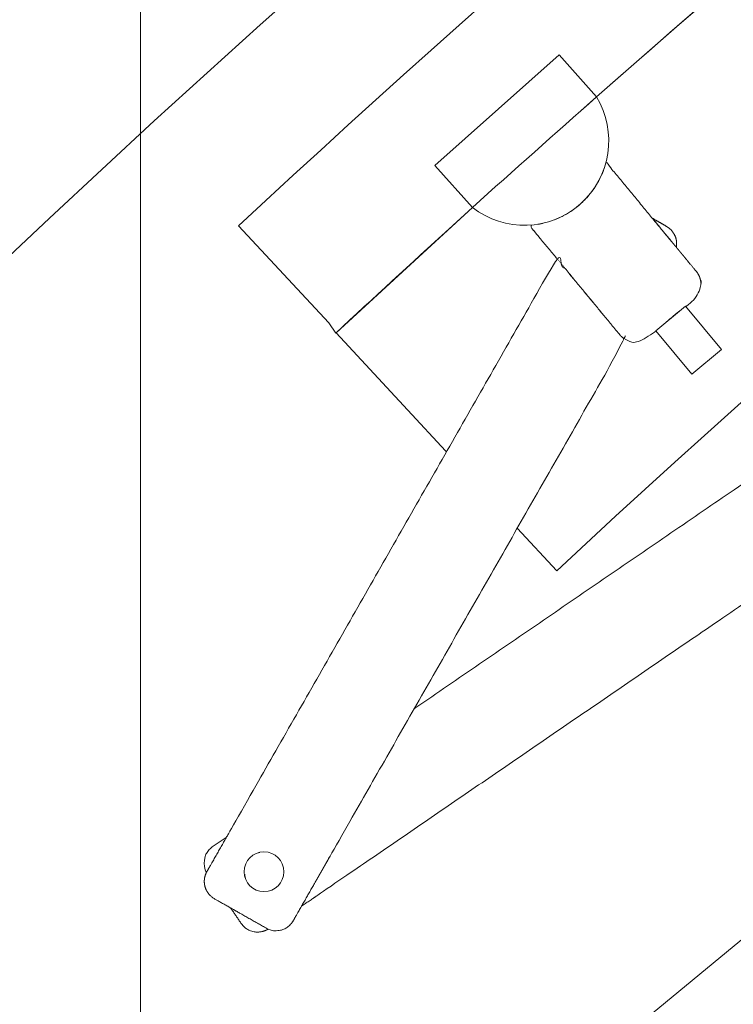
# Model space of a CAD drawing. Header units: metres. Extents: x -45 to 152, y -127 to 99.
# Tile 158 of 256: x -30.178 to -29.963, y -11.986 to -11.689. Entities that reach past the tile are written whole.
import ezdxf

# ---------------------------------------------------------------- set-up
doc = ezdxf.new("R2010")
doc.units = ezdxf.units.M
doc.layers.add('036_Bodenbelagarbeiten-350 Doppelbodenelement', color=7, linetype='Continuous', lineweight=9)
doc.layers.add('_OG 2 (2D)', color=7, linetype='Continuous', lineweight=9)
doc.layers.add('ACTES-Einrichtung Aufsicht.', color=7, linetype='Continuous', lineweight=9, true_color=0xa6a6a6)

# ---------------------------------------------------------------- blocks, each defined once
blk = doc.blocks.new('Group-98')
at = {"color": 255, "transparency": 33554687}
blk.add_wipeout([(-28.76732, -12.17976), (-28.78124, -12.18774), (-28.79513, -12.19577), (-28.80899, -12.20386), (-28.82281, -12.212), (-28.8366, -12.2202), (-28.85035, -12.22845), (-28.86408, -12.23676), (-28.87777, -12.24513), (-28.97172, -12.30458), (-29.06398, -12.36662), (-29.1545, -12.43119), (-29.24319, -12.49824), (-29.32999, -12.56772), (-29.41483, -12.63957), (-29.49765, -12.71375), (-29.57838, -12.7902), (-29.5855, -12.7938), (-29.59311, -12.79622), (-29.601, -12.79741), (-29.60898, -12.79732), (-29.61684, -12.79597), (-29.62439, -12.79338), (-29.63143, -12.78962), (-29.63779, -12.78479), (-29.63783, -12.78475), (-29.63788, -12.7847), (-29.63793, -12.78466), (-29.63798, -12.78462), (-29.63802, -12.78457), (-29.63807, -12.78453), (-29.63812, -12.78449), (-29.63817, -12.78445), (-30.42346, -12.08182), (-30.42998, -12.07459), (-30.43497, -12.06623), (-30.43824, -12.05706), (-30.43968, -12.04743), (-30.43922, -12.03771), (-30.43689, -12.02826), (-30.43277, -12.01944), (-30.42702, -12.01158), (-30.18626, -11.76511), (-29.92671, -11.53853), (-29.64999, -11.33325), (-29.35786, -11.15058), (-29.05215, -10.99167), (-28.73479, -10.85752), (-28.4078, -10.74898), (-28.07321, -10.66672), (-28.07314, -10.66671), (-28.07306, -10.66669), (-28.07299, -10.66668), (-28.07291, -10.66666), (-28.07284, -10.66665), (-28.07276, -10.66664), (-28.07269, -10.66662), (-28.07262, -10.66661), (-28.07322, -10.66673), (-28.06353, -10.66577), (-28.05384, -10.66671), (-28.04452, -10.66951), (-28.03592, -10.67407), (-28.02836, -10.6802), (-28.02214, -10.68769), (-28.01748, -10.69624), (-28.01457, -10.70552), (-27.7987, -11.73695), (-27.7977, -11.74475), (-27.79794, -11.7526), (-27.7994, -11.76032), (-27.80205, -11.76772), (-27.80583, -11.77461), (-27.81064, -11.78082), (-27.81637, -11.7862), (-27.82287, -11.79062), (-27.94594, -11.8259), (-28.06782, -11.86509), (-28.18839, -11.90815), (-28.30752, -11.95503), (-28.4251, -12.00568), (-28.54101, -12.06006), (-28.65512, -12.11811)], dxfattribs=at).dxf.layer = 'ACTES-Einrichtung Aufsicht.'
at = {"layer": 'ACTES-Einrichtung Aufsicht.', "transparency": 33554534, "flags": 128}
blk.add_lwpolyline([(-28.76732, -12.17976, 0.008083), (-28.87777, -12.24513, 0.055453), (-29.57838, -12.7902, -0.330906), (-29.63779, -12.78479, 0.002569), (-29.63817, -12.78445), (-30.42346, -12.08182, -0.41107), (-30.42702, -12.01158, -0.160224), (-28.07321, -10.66672, -0.00305), (-28.07262, -10.66661), (-28.07322, -10.66673, -0.411112), (-28.01457, -10.70552), (-27.7987, -11.73695, -0.325472), (-27.82287, -11.79062, 0.063875)], format="xyb", close=True, dxfattribs=at)
at = {"color": 255, "transparency": 33554559}
blk.add_wipeout([(-30.04141, -11.74581), (-30.04849, -11.75232), (-30.05279, -11.75622), (-30.05707, -11.76013), (-30.06136, -11.76405), (-30.06563, -11.76798), (-30.0699, -11.77191), (-30.07417, -11.77584), (-30.07843, -11.77978), (-30.08268, -11.78373), (-30.08481, -11.78067), (-30.11204, -11.75137), (-30.04547, -11.69083), (-29.97758, -11.63178), (-29.90842, -11.57423), (-29.838, -11.51822), (-29.76637, -11.46377), (-29.69355, -11.41091), (-29.61959, -11.35967), (-29.54453, -11.31006), (-29.41618, -11.23057), (-29.28499, -11.15588), (-29.15113, -11.08608), (-29.01478, -11.02126), (-28.87614, -10.96152), (-28.73539, -10.90694), (-28.59271, -10.85759), (-28.44832, -10.81354), (-28.43726, -10.85233), (-28.43586, -10.85543), (-28.54691, -10.88881), (-28.65697, -10.92536), (-28.76593, -10.96504), (-28.87371, -11.00783), (-28.98022, -11.05369), (-29.08538, -11.10258), (-29.18909, -11.15446), (-29.29127, -11.20929), (-29.29196, -11.20928), (-29.31421, -11.22212), (-29.33799, -11.23564), (-29.36169, -11.24931), (-29.38529, -11.26315), (-29.40879, -11.27714), (-29.43221, -11.29129), (-29.45552, -11.3056), (-29.47874, -11.32007), (-29.50186, -11.33469), (-29.56775, -11.37758), (-29.63279, -11.42175), (-29.69697, -11.46716), (-29.76024, -11.51382), (-29.82261, -11.56169), (-29.88403, -11.61076), (-29.94448, -11.66102), (-30.00395, -11.71245), (-30.00397, -11.71241), (-30.04144, -11.74577)], dxfattribs=at).dxf.layer = 'ACTES-Einrichtung Aufsicht.'
at = {"layer": 'ACTES-Einrichtung Aufsicht.', "flags": 128}
blk.add_lwpolyline([(-30.04141, -11.74581), (-30.04849, -11.75232, 0.002867), (-30.08268, -11.78373), (-30.08481, -11.78067), (-30.11204, -11.75137, -0.044027), (-29.54453, -11.31006, -0.073959), (-28.44832, -10.81354), (-28.43726, -10.85233), (-28.43586, -10.85543, 0.057345), (-29.29127, -11.20929), (-29.29196, -11.20928), (-29.31421, -11.22212, 0.013514), (-29.50186, -11.33469, 0.038853), (-30.00395, -11.71245), (-30.00397, -11.71241), (-30.04144, -11.74577)], format="xyb", close=True, dxfattribs=at)
at = {"color": 255, "transparency": 33554559}
blk.add_wipeout([(-29.29196, -11.20928), (-29.29127, -11.20929), (-29.18909, -11.15446), (-29.08538, -11.10258), (-28.98022, -11.05369), (-28.87371, -11.00783), (-28.76593, -10.96504), (-28.65697, -10.92536), (-28.54691, -10.88881), (-28.43586, -10.85543), (-28.40899, -10.94967), (-28.51965, -10.98297), (-28.62929, -11.01949), (-28.73781, -11.05921), (-28.84512, -11.10207), (-28.95114, -11.14806), (-29.05576, -11.19713), (-29.15891, -11.24924), (-29.26048, -11.30434), (-29.27062, -11.31006), (-29.32313, -11.34004), (-29.40082, -11.387), (-29.48257, -11.43884), (-29.56303, -11.49267), (-29.64215, -11.54846), (-29.71988, -11.60617), (-29.79617, -11.66576), (-29.87097, -11.72721), (-29.94425, -11.79047), (-30.01596, -11.85551), (-30.02788, -11.84269), (-30.02787, -11.84268), (-30.08258, -11.78364), (-30.04141, -11.74581), (-30.00393, -11.71248), (-30.00393, -11.71248), (-30.00393, -11.71247), (-30.00394, -11.71247), (-30.00394, -11.71246), (-30.00394, -11.71246), (-30.00394, -11.71246), (-30.00395, -11.71245), (-30.00395, -11.71245), (-29.92599, -11.64544), (-29.84635, -11.58043), (-29.76509, -11.51747), (-29.68226, -11.45659), (-29.5979, -11.39783), (-29.51209, -11.34123), (-29.42486, -11.28683), (-29.33628, -11.23466), (-29.31421, -11.22212)], dxfattribs=at).dxf.layer = 'ACTES-Einrichtung Aufsicht.'
at = {"layer": 'ACTES-Einrichtung Aufsicht.', "flags": 128}
blk.add_lwpolyline([(-29.29196, -11.20928), (-29.29127, -11.20929, -0.057345), (-28.43586, -10.85543), (-28.40899, -10.94967, 0.058565), (-29.26048, -11.30434), (-29.27062, -11.31006), (-29.32313, -11.34004), (-29.40082, -11.387, 0.049045), (-30.01596, -11.85551), (-30.02788, -11.84269), (-30.02787, -11.84268), (-30.08258, -11.78364), (-30.04141, -11.74581), (-30.00393, -11.71248, 0.000416), (-30.00395, -11.71245, -0.050823), (-29.33628, -11.23466), (-29.31421, -11.22212)], format="xyb", close=True, dxfattribs=at)
at = {"color": 255, "transparency": 33554559}
for points in [[(-30.05273, -11.73311), (-30.01526, -11.69975), (-30.00395, -11.71245), (-30.04141, -11.74581)], [(-30.11443, -11.95734), (-30.12174, -11.94661), (-30.12182, -11.94645), (-30.12189, -11.9463), (-30.12196, -11.94614), (-30.12203, -11.94598), (-30.12209, -11.94582), (-30.12215, -11.94565), (-30.1222, -11.94549), (-30.12225, -11.94532), (-30.12227, -11.94522), (-30.1223, -11.94512), (-30.12232, -11.94502), (-30.12234, -11.94492), (-30.12236, -11.94481), (-30.12237, -11.94471), (-30.12239, -11.9446), (-30.1224, -11.9445), (-30.12242, -11.94439), (-30.12243, -11.94429), (-30.12243, -11.94419), (-30.12244, -11.9441), (-30.12245, -11.944), (-30.12245, -11.94391), (-30.12245, -11.94382), (-30.12245, -11.94374), (-30.12245, -11.94365), (-30.12244, -11.94357), (-30.12244, -11.9435), (-30.12244, -11.94342), (-30.12243, -11.94335), (-30.12243, -11.94328), (-30.12242, -11.94322), (-30.12242, -11.94315), (-30.12241, -11.94309), (-30.1224, -11.94303), (-30.12239, -11.94297), (-30.12239, -11.94291), (-30.12238, -11.94285), (-30.12237, -11.94279), (-30.12236, -11.94273), (-30.12235, -11.94267), (-30.12234, -11.94263), (-30.12233, -11.9426), (-30.12232, -11.94256), (-30.12232, -11.94252), (-30.12231, -11.94249), (-30.1223, -11.94245), (-30.12229, -11.94241), (-30.12228, -11.94238), (-30.12228, -11.94234), (-30.12227, -11.94231), (-30.12226, -11.94228), (-30.12225, -11.94225), (-30.12224, -11.94222), (-30.12223, -11.94219), (-30.12223, -11.94216), (-30.12222, -11.94213), (-30.12221, -11.94211), (-30.1222, -11.94208), (-30.1222, -11.94206), (-30.12219, -11.94203), (-30.12218, -11.94201), (-30.12218, -11.94199), (-30.12217, -11.94197), (-30.12216, -11.94195), (-30.12216, -11.94193), (-30.12215, -11.94191), (-30.12215, -11.9419), (-30.12214, -11.94188), (-30.12213, -11.94186), (-30.12213, -11.94184), (-30.12212, -11.94182), (-30.12211, -11.9418), (-30.12208, -11.9417), (-30.12204, -11.94159), (-30.12199, -11.94149), (-30.12195, -11.94138), (-30.1219, -11.94128), (-30.12186, -11.94118), (-30.12181, -11.94108), (-30.12175, -11.94098), (-30.1217, -11.94088), (-30.12164, -11.94078), (-30.12159, -11.94068), (-30.12152, -11.94058), (-30.12146, -11.94048), (-30.1214, -11.94038), (-30.12133, -11.94028), (-30.12126, -11.94019), (-30.12118, -11.94009), (-30.12111, -11.93999), (-30.12103, -11.9399), (-30.12095, -11.93981), (-30.12087, -11.93972), (-30.12078, -11.93963), (-30.1207, -11.93954), (-30.12061, -11.93945), (-30.12052, -11.93937), (-30.12043, -11.93929), (-30.12035, -11.93922), (-30.12028, -11.93915), (-30.12021, -11.9391), (-30.12015, -11.93905), (-30.1201, -11.939), (-30.12004, -11.93897), (-30.11985, -11.93883), (-30.11984, -11.93882), (-30.11567, -11.93597), (-29.94407, -11.81851), (-29.94407, -11.8185), (-29.94387, -11.81837), (-29.94381, -11.81833), (-29.94375, -11.81829), (-29.94368, -11.81826), (-29.9436, -11.81821), (-29.94352, -11.81817), (-29.94342, -11.81812), (-29.94332, -11.81807), (-29.94321, -11.81802), (-29.9431, -11.81797), (-29.94298, -11.81792), (-29.94287, -11.81787), (-29.94275, -11.81783), (-29.94264, -11.81778), (-29.94252, -11.81775), (-29.94241, -11.81771), (-29.94229, -11.81768), (-29.94217, -11.81765), (-29.94206, -11.81762), (-29.94194, -11.81759), (-29.94183, -11.81757), (-29.94171, -11.81755), (-29.9416, -11.81753), (-29.94149, -11.81751), (-29.94137, -11.8175), (-29.94126, -11.81749), (-29.94115, -11.81748), (-29.94104, -11.81747), (-29.94092, -11.81746), (-29.94081, -11.81746), (-29.9407, -11.81746), (-29.94059, -11.81746), (-29.94047, -11.81746), (-29.94045, -11.81746), (-29.94043, -11.81746), (-29.94041, -11.81746), (-29.94039, -11.81747), (-29.94037, -11.81747), (-29.94035, -11.81747), (-29.94033, -11.81747), (-29.94031, -11.81747), (-29.94029, -11.81747), (-29.94027, -11.81747), (-29.94025, -11.81747), (-29.94023, -11.81748), (-29.9402, -11.81748), (-29.94018, -11.81748), (-29.94015, -11.81748), (-29.94013, -11.81748), (-29.9401, -11.81749), (-29.94007, -11.81749), (-29.94004, -11.81749), (-29.94001, -11.8175), (-29.93998, -11.8175), (-29.93994, -11.8175), (-29.93991, -11.81751), (-29.93987, -11.81751), (-29.93984, -11.81752), (-29.9398, -11.81752), (-29.93976, -11.81753), (-29.93973, -11.81754), (-29.93969, -11.81754), (-29.93965, -11.81755), (-29.93962, -11.81755), (-29.93958, -11.81756), (-29.93952, -11.81757), (-29.93946, -11.81758), (-29.9394, -11.8176), (-29.93934, -11.81761), (-29.93928, -11.81762), (-29.93922, -11.81764), (-29.93916, -11.81765), (-29.9391, -11.81767), (-29.93904, -11.81769), (-29.93898, -11.81771), (-29.93891, -11.81773), (-29.93885, -11.81775), (-29.93877, -11.81777), (-29.9387, -11.8178), (-29.93863, -11.81782), (-29.93855, -11.81785), (-29.93847, -11.81788), (-29.93839, -11.81791), (-29.9383, -11.81795), (-29.93822, -11.81799), (-29.93813, -11.81803), (-29.93804, -11.81807), (-29.93795, -11.81812), (-29.93786, -11.81817), (-29.93776, -11.81822), (-29.93767, -11.81827), (-29.93758, -11.81833), (-29.93749, -11.81838), (-29.9374, -11.81844), (-29.93731, -11.81849), (-29.93723, -11.81855), (-29.93715, -11.81861), (-29.93694, -11.81877), (-29.93675, -11.81893), (-29.93656, -11.8191), (-29.93638, -11.81928), (-29.9362, -11.81947), (-29.93604, -11.81966), (-29.93588, -11.81986), (-29.93573, -11.82007), (-29.92557, -11.83492), (-29.92543, -11.83514), (-29.9253, -11.83536), (-29.92517, -11.83558), (-29.92506, -11.83581), (-29.92496, -11.83604), (-29.92487, -11.83628), (-29.92479, -11.83652), (-29.92472, -11.83677), (-29.92469, -11.83687), (-29.92467, -11.83697), (-29.92465, -11.83707), (-29.92463, -11.83717), (-29.92461, -11.83727), (-29.92459, -11.83738), (-29.92457, -11.83748), (-29.92456, -11.83759), (-29.92455, -11.83769), (-29.92454, -11.8378), (-29.92453, -11.8379), (-29.92452, -11.83799), (-29.92452, -11.83809), (-29.92452, -11.83818), (-29.92452, -11.83826), (-29.92452, -11.83835), (-29.92452, -11.83843), (-29.92452, -11.83851), (-29.92452, -11.83859), (-29.92453, -11.83866), (-29.92453, -11.83874), (-29.92454, -11.8388), (-29.92454, -11.83887), (-29.92455, -11.83893), (-29.92456, -11.839), (-29.92456, -11.83906), (-29.92457, -11.83912), (-29.92458, -11.83918), (-29.92459, -11.83924), (-29.9246, -11.8393), (-29.92461, -11.83936), (-29.92462, -11.83942), (-29.92463, -11.83945), (-29.92463, -11.83949), (-29.92464, -11.83953), (-29.92465, -11.83956), (-29.92466, -11.8396), (-29.92466, -11.83964), (-29.92467, -11.83967), (-29.92468, -11.83971), (-29.92469, -11.83974), (-29.9247, -11.83978), (-29.92471, -11.83981), (-29.92471, -11.83984), (-29.92472, -11.83987), (-29.92473, -11.8399), (-29.92474, -11.83993), (-29.92475, -11.83995), (-29.92475, -11.83998), (-29.92476, -11.84001), (-29.92477, -11.84003), (-29.92477, -11.84005), (-29.92478, -11.84007), (-29.92479, -11.8401), (-29.92479, -11.84012), (-29.9248, -11.84013), (-29.92481, -11.84015), (-29.92481, -11.84017), (-29.92482, -11.84019), (-29.92482, -11.84021), (-29.92483, -11.84023), (-29.92484, -11.84025), (-29.92484, -11.84027), (-29.92485, -11.84028), (-29.92489, -11.84039), (-29.92493, -11.8405), (-29.92497, -11.8406), (-29.92501, -11.8407), (-29.92506, -11.84081), (-29.92511, -11.84091), (-29.92516, -11.84101), (-29.92521, -11.84111), (-29.92526, -11.84121), (-29.92532, -11.84131), (-29.92538, -11.84141), (-29.92544, -11.84151), (-29.9255, -11.84161), (-29.92557, -11.84171), (-29.92564, -11.8418), (-29.92571, -11.8419), (-29.92578, -11.842), (-29.92586, -11.84209), (-29.92593, -11.84219), (-29.92601, -11.84228), (-29.9261, -11.84237), (-29.92618, -11.84246), (-29.92627, -11.84255), (-29.92636, -11.84264), (-29.92645, -11.84272), (-29.92653, -11.8428), (-29.92661, -11.84287), (-29.92668, -11.84293), (-29.92675, -11.84299), (-29.92681, -11.84304), (-29.92687, -11.84308), (-29.92692, -11.84312), (-29.92712, -11.84326), (-29.92713, -11.84326), (-29.93713, -11.85011), (-29.94707, -11.83808), (-29.9476, -11.83751), (-29.94821, -11.83701), (-29.94888, -11.8366), (-29.9496, -11.83628), (-29.95035, -11.83605), (-29.95112, -11.83593), (-29.95191, -11.8359), (-29.95345, -11.83616), (-29.95418, -11.83644), (-29.95488, -11.83681), (-29.95551, -11.83727), (-29.95608, -11.83781), (-29.95658, -11.83842), (-29.95699, -11.83909), (-29.95754, -11.84056), (-29.95766, -11.84133), (-29.95769, -11.84212), (-29.95761, -11.8429), (-29.95743, -11.84366), (-29.95715, -11.84439), (-29.95678, -11.84508), (-29.95632, -11.84572), (-29.94707, -11.85692), (-30.09303, -11.95683), (-30.09302, -11.95681), (-30.10315, -11.96374), (-30.10323, -11.9638), (-30.10332, -11.96385), (-30.10341, -11.9639), (-30.10351, -11.96395), (-30.1036, -11.96399), (-30.1037, -11.96404), (-30.10379, -11.96409), (-30.10389, -11.96413), (-30.10399, -11.96417), (-30.10409, -11.96421), (-30.10419, -11.96425), (-30.10429, -11.96429), (-30.1044, -11.96432), (-30.1045, -11.96436), (-30.10461, -11.96439), (-30.10471, -11.96442), (-30.10482, -11.96445), (-30.10493, -11.96447), (-30.10504, -11.9645), (-30.10515, -11.96452), (-30.10526, -11.96454), (-30.10537, -11.96456), (-30.10548, -11.96457), (-30.10559, -11.96459), (-30.1057, -11.9646), (-30.10582, -11.96461), (-30.10593, -11.96462), (-30.10604, -11.96462), (-30.10615, -11.96463), (-30.10627, -11.96463), (-30.10638, -11.96463), (-30.10649, -11.96462), (-30.10651, -11.96462), (-30.10653, -11.96462), (-30.10655, -11.96462), (-30.10657, -11.96462), (-30.10659, -11.96462), (-30.10661, -11.96462), (-30.10663, -11.96462), (-30.10665, -11.96462), (-30.10667, -11.96462), (-30.10669, -11.96461), (-30.10671, -11.96461), (-30.10674, -11.96461), (-30.10676, -11.96461), (-30.10679, -11.96461), (-30.10681, -11.9646), (-30.10684, -11.9646), (-30.10687, -11.9646), (-30.10689, -11.9646), (-30.10692, -11.96459), (-30.10696, -11.96459), (-30.10699, -11.96459), (-30.10702, -11.96458), (-30.10706, -11.96458), (-30.10709, -11.96457), (-30.10713, -11.96457), (-30.10716, -11.96456), (-30.1072, -11.96456), (-30.10724, -11.96455), (-30.10727, -11.96454), (-30.10731, -11.96454), (-30.10735, -11.96453), (-30.10739, -11.96453), (-30.10744, -11.96451), (-30.1075, -11.9645), (-30.10756, -11.96449), (-30.10762, -11.96448), (-30.10768, -11.96446), (-30.10774, -11.96445), (-30.1078, -11.96443), (-30.10786, -11.96442), (-30.10792, -11.9644), (-30.10799, -11.96438), (-30.10805, -11.96436), (-30.10812, -11.96434), (-30.10819, -11.96431), (-30.10826, -11.96429), (-30.10834, -11.96426), (-30.10842, -11.96424), (-30.1085, -11.96421), (-30.10858, -11.96417), (-30.10866, -11.96414), (-30.10875, -11.9641), (-30.10884, -11.96406), (-30.10893, -11.96401), (-30.10902, -11.96397), (-30.10911, -11.96392), (-30.1092, -11.96387), (-30.1093, -11.96381), (-30.10939, -11.96376), (-30.10948, -11.96371), (-30.10956, -11.96365), (-30.10965, -11.96359), (-30.10974, -11.96353), (-30.10982, -11.96347), (-30.11002, -11.96332), (-30.11022, -11.96316), (-30.11041, -11.96298), (-30.11059, -11.96281), (-30.11076, -11.96262), (-30.11093, -11.96242), (-30.11108, -11.96222), (-30.11123, -11.96202)]]:
    blk.add_wipeout(points, dxfattribs=at).dxf.layer = 'ACTES-Einrichtung Aufsicht.'
at = {"layer": 'ACTES-Einrichtung Aufsicht.', "flags": 128}
blk.add_lwpolyline([(-30.05273, -11.73311), (-30.01526, -11.69975), (-30.00395, -11.71245), (-30.04141, -11.74581)], close=True, dxfattribs=at)
at = {"layer": 'ACTES-Einrichtung Aufsicht.'}
blk.add_rational_spline([(-30.11443, -11.95734), (-30.11809, -11.95197), (-30.12174, -11.94661), (-30.12207, -11.94599), (-30.12225, -11.94532), (-30.12235, -11.94492), (-30.12246, -11.94407), (-30.12244, -11.9434), (-30.12239, -11.9429), (-30.12235, -11.94267), (-30.12232, -11.94252), (-30.12225, -11.94224), (-30.12219, -11.94203), (-30.12214, -11.94188), (-30.12211, -11.9418), (-30.12197, -11.94138), (-30.12154, -11.94057), (-30.12097, -11.9398), (-30.12024, -11.9391), (-30.11994, -11.9389), (-30.11985, -11.93883), (-30.11984, -11.93883), (-30.11984, -11.93882), (-30.11775, -11.9374), (-30.11567, -11.93597), (-30.02987, -11.87724), (-29.94407, -11.81851), (-29.94407, -11.8185), (-29.94407, -11.8185), (-29.94397, -11.81843), (-29.94367, -11.81823), (-29.94275, -11.8178), (-29.94182, -11.81755), (-29.94092, -11.81745), (-29.94047, -11.81746), (-29.94039, -11.81747), (-29.94024, -11.81748), (-29.94002, -11.81749), (-29.93973, -11.81753), (-29.93958, -11.81756), (-29.93935, -11.81761), (-29.93886, -11.81774), (-29.93823, -11.81797), (-29.93748, -11.81837), (-29.93715, -11.81861), (-29.93631, -11.81922), (-29.93573, -11.82007), (-29.93065, -11.8275), (-29.92557, -11.83492), (-29.92498, -11.83577), (-29.92472, -11.83677), (-29.92461, -11.83716), (-29.92451, -11.83801), (-29.92452, -11.83869), (-29.92458, -11.83918), (-29.92462, -11.83942), (-29.92465, -11.83957), (-29.92472, -11.83985), (-29.92478, -11.84006), (-29.92482, -11.84021), (-29.92485, -11.84028), (-29.925, -11.84071), (-29.92542, -11.84151), (-29.92599, -11.84229), (-29.92673, -11.84299), (-29.92702, -11.84319), (-29.92712, -11.84326), (-29.92712, -11.84326), (-29.92713, -11.84326), (-29.93213, -11.84669), (-29.93713, -11.85011), (-29.9421, -11.84409), (-29.94707, -11.83808), (-29.94927, -11.83541), (-29.95269, -11.83598), (-29.9561, -11.83656), (-29.95731, -11.8398), (-29.95852, -11.84305), (-29.95632, -11.84572), (-29.95169, -11.85132), (-29.94707, -11.85692), (-30.02005, -11.90687), (-30.09303, -11.95683), (-30.09303, -11.95682), (-30.09302, -11.95681), (-30.09808, -11.96028), (-30.10315, -11.96374), (-30.10349, -11.96396), (-30.10429, -11.9643), (-30.10514, -11.96454), (-30.10604, -11.96464), (-30.10649, -11.96462), (-30.10657, -11.96462), (-30.10673, -11.96461), (-30.10695, -11.96459), (-30.10724, -11.96455), (-30.10739, -11.96453), (-30.10762, -11.96448), (-30.1081, -11.96435), (-30.10873, -11.96412), (-30.10949, -11.96372), (-30.10982, -11.96347), (-30.11065, -11.96287), (-30.11123, -11.96202), (-30.11283, -11.95968), (-30.11443, -11.95734)], [1, 1, 1, 0.993333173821, 1, 1, 1, 1, 1, 1, 1, 1, 1, 1, 1, 1, 1, 1, 1, 1, 1, 1, 1, 1, 1, 1, 1, 1, 1, 1, 1, 1, 1, 1, 1, 1, 1, 1, 1, 1, 1, 1, 1, 1, 1, 0.98559855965, 1, 1, 1, 0.985598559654, 1, 1, 1, 1, 1, 1, 1, 1, 1, 1, 1, 1, 1, 1, 1, 1, 1, 1, 1, 1, 1, 1, 1, 0.866022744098, 1, 0.866022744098, 1, 0.866022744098, 1, 1, 1, 1, 1, 1, 1, 1, 1, 1, 1, 1, 1, 1, 1, 1, 1, 1, 1, 1, 1, 1, 1, 1, 0.985598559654, 1, 1, 1], degree=2, knots=[0, 0, 0, 0.004254, 0.004254, 0.004707, 0.004707, 0.004977, 0.005247, 0.005516, 0.005786, 0.005786, 0.005957, 0.006128, 0.006299, 0.00647, 0.00647, 0.007448, 0.008425, 0.009402, 0.010379, 0.010878, 0.010878, 0.010898, 0.010898, 0.021336, 0.021336, 0.450963, 0.450963, 0.450982, 0.450982, 0.451481, 0.452458, 0.453436, 0.454413, 0.45539, 0.45539, 0.455561, 0.455732, 0.455903, 0.456074, 0.456074, 0.456344, 0.456614, 0.456884, 0.457153, 0.457153, 0.457818, 0.457818, 0.463715, 0.463715, 0.46438, 0.46438, 0.46465, 0.46492, 0.465189, 0.465459, 0.465459, 0.46563, 0.465801, 0.465972, 0.466144, 0.466144, 0.467121, 0.468098, 0.469075, 0.470052, 0.470551, 0.470551, 0.470571, 0.470571, 0.495613, 0.495613, 0.527849, 0.527849, 0.540245, 0.540245, 0.552642, 0.552642, 0.565038, 0.565038, 0.595034, 0.595034, 0.960479, 0.960479, 0.960516, 0.960516, 0.985858, 0.985858, 0.987545, 0.989232, 0.990918, 0.992605, 0.992605, 0.9929, 0.993195, 0.993491, 0.993786, 0.993786, 0.994251, 0.994717, 0.995183, 0.995648, 0.995648, 0.996795, 0.996795, 1, 1, 1], dxfattribs=at)
at = {"color": 255, "transparency": 33554559}
blk.add_wipeout([(-30.02111, -11.75497), (-30.02426, -11.75116), (-30.02029, -11.75061), (-30.01645, -11.74945), (-30.01285, -11.74771), (-30.00956, -11.74542), (-30.00668, -11.74265), (-30.00426, -11.73945), (-30.00237, -11.73592), (-30.00106, -11.73214), (-29.97378, -11.76516), (-29.97378, -11.76517), (-29.97362, -11.76536), (-29.97359, -11.76541), (-29.97354, -11.76546), (-29.9735, -11.76553), (-29.97345, -11.7656), (-29.9734, -11.76568), (-29.97334, -11.76577), (-29.97328, -11.76587), (-29.97322, -11.76598), (-29.97316, -11.76609), (-29.9731, -11.7662), (-29.97304, -11.76631), (-29.97299, -11.76642), (-29.97293, -11.76653), (-29.97289, -11.76664), (-29.97284, -11.76675), (-29.9728, -11.76687), (-29.97276, -11.76698), (-29.97272, -11.76709), (-29.97268, -11.7672), (-29.97265, -11.76731), (-29.97262, -11.76743), (-29.97259, -11.76754), (-29.97256, -11.76765), (-29.97254, -11.76776), (-29.97251, -11.76787), (-29.97249, -11.76798), (-29.97248, -11.76809), (-29.97246, -11.76821), (-29.97245, -11.76832), (-29.97244, -11.76843), (-29.97243, -11.76854), (-29.97242, -11.76866), (-29.97242, -11.76867), (-29.97242, -11.76869), (-29.97242, -11.76871), (-29.97241, -11.76873), (-29.97241, -11.76875), (-29.97241, -11.76877), (-29.97241, -11.76879), (-29.97241, -11.76881), (-29.97241, -11.76883), (-29.97241, -11.76885), (-29.97241, -11.76888), (-29.97241, -11.7689), (-29.97241, -11.76892), (-29.97241, -11.76895), (-29.97241, -11.76897), (-29.97241, -11.769), (-29.97241, -11.76903), (-29.97241, -11.76906), (-29.97241, -11.76909), (-29.97241, -11.76912), (-29.97241, -11.76915), (-29.97241, -11.76919), (-29.97241, -11.76922), (-29.97242, -11.76926), (-29.97242, -11.76929), (-29.97242, -11.76933), (-29.97242, -11.76937), (-29.97242, -11.7694), (-29.97243, -11.76944), (-29.97243, -11.76948), (-29.97243, -11.76952), (-29.97244, -11.76955), (-29.97244, -11.76961), (-29.97245, -11.76967), (-29.97246, -11.76973), (-29.97247, -11.76979), (-29.97247, -11.76985), (-29.97248, -11.76991), (-29.97249, -11.76997), (-29.9725, -11.77004), (-29.97251, -11.7701), (-29.97253, -11.77016), (-29.97254, -11.77023), (-29.97256, -11.7703), (-29.97257, -11.77037), (-29.97259, -11.77045), (-29.97261, -11.77053), (-29.97263, -11.77061), (-29.97266, -11.77069), (-29.97268, -11.77077), (-29.97271, -11.77086), (-29.97274, -11.77095), (-29.97277, -11.77104), (-29.97281, -11.77113), (-29.97285, -11.77123), (-29.97289, -11.77133), (-29.97293, -11.77142), (-29.97297, -11.77152), (-29.97302, -11.77161), (-29.97306, -11.77171), (-29.97311, -11.7718), (-29.97316, -11.77189), (-29.97321, -11.77198), (-29.97327, -11.77207), (-29.9734, -11.77229), (-29.97355, -11.7725), (-29.9737, -11.7727), (-29.97386, -11.7729), (-29.97403, -11.77309), (-29.97421, -11.77327), (-29.9744, -11.77344), (-29.97459, -11.77361), (-29.98847, -11.78507), (-29.98867, -11.78523), (-29.98887, -11.78538), (-29.98909, -11.78552), (-29.98931, -11.78565), (-29.98953, -11.78577), (-29.98976, -11.78589), (-29.98999, -11.78599), (-29.99023, -11.78608), (-29.99033, -11.78612), (-29.99042, -11.78615), (-29.99052, -11.78618), (-29.99062, -11.78621), (-29.99072, -11.78624), (-29.99083, -11.78626), (-29.99093, -11.78629), (-29.99103, -11.78631), (-29.99114, -11.78633), (-29.99124, -11.78635), (-29.99134, -11.78637), (-29.99143, -11.78638), (-29.99152, -11.7864), (-29.99161, -11.78641), (-29.9917, -11.78642), (-29.99179, -11.78642), (-29.99187, -11.78643), (-29.99195, -11.78643), (-29.99203, -11.78644), (-29.9921, -11.78644), (-29.99217, -11.78644), (-29.99224, -11.78644), (-29.99231, -11.78644), (-29.99237, -11.78644), (-29.99243, -11.78644), (-29.9925, -11.78644), (-29.99256, -11.78644), (-29.99262, -11.78644), (-29.99268, -11.78643), (-29.99274, -11.78643), (-29.9928, -11.78642), (-29.99286, -11.78642), (-29.9929, -11.78641), (-29.99293, -11.78641), (-29.99297, -11.78641), (-29.99301, -11.7864), (-29.99304, -11.7864), (-29.99308, -11.78639), (-29.99312, -11.78639), (-29.99315, -11.78638), (-29.99319, -11.78638), (-29.99322, -11.78637), (-29.99326, -11.78637), (-29.99329, -11.78636), (-29.99332, -11.78636), (-29.99335, -11.78635), (-29.99338, -11.78635), (-29.99341, -11.78634), (-29.99343, -11.78634), (-29.99346, -11.78633), (-29.99348, -11.78633), (-29.99351, -11.78632), (-29.99353, -11.78632), (-29.99355, -11.78631), (-29.99357, -11.78631), (-29.99359, -11.7863), (-29.99361, -11.7863), (-29.99363, -11.78629), (-29.99365, -11.78629), (-29.99367, -11.78628), (-29.99369, -11.78628), (-29.99371, -11.78628), (-29.99372, -11.78627), (-29.99374, -11.78627), (-29.99385, -11.78624), (-29.99396, -11.78621), (-29.99407, -11.78617), (-29.99418, -11.78614), (-29.99428, -11.7861), (-29.99439, -11.78606), (-29.99449, -11.78602), (-29.9946, -11.78598), (-29.9947, -11.78594), (-29.99481, -11.78589), (-29.99491, -11.78584), (-29.99502, -11.78579), (-29.99512, -11.78573), (-29.99522, -11.78568), (-29.99533, -11.78562), (-29.99543, -11.78556), (-29.99553, -11.78549), (-29.99563, -11.78543), (-29.99573, -11.78536), (-29.99583, -11.78529), (-29.99593, -11.78521), (-29.99603, -11.78514), (-29.99613, -11.78506), (-29.99622, -11.78497), (-29.99631, -11.78489), (-29.9964, -11.78482), (-29.99648, -11.78475), (-29.99655, -11.78468), (-29.99661, -11.78462), (-29.99666, -11.78456), (-29.99671, -11.78451), (-29.99675, -11.78446), (-29.99691, -11.78427), (-29.99691, -11.78427)], dxfattribs=at).dxf.layer = 'ACTES-Einrichtung Aufsicht.'
at = {"layer": 'ACTES-Einrichtung Aufsicht.'}
blk.add_rational_spline([(-30.02111, -11.75497), (-30.02268, -11.75306), (-30.02426, -11.75116), (-30.00574, -11.75009), (-30.00106, -11.73214), (-29.98742, -11.74865), (-29.97378, -11.76516), (-29.97378, -11.76517), (-29.97378, -11.76517), (-29.9737, -11.76526), (-29.97347, -11.76554), (-29.97296, -11.76641), (-29.97263, -11.76732), (-29.97244, -11.7682), (-29.97242, -11.76866), (-29.97241, -11.76873), (-29.97241, -11.76889), (-29.97241, -11.76911), (-29.97242, -11.7694), (-29.97244, -11.76955), (-29.97246, -11.76979), (-29.97255, -11.77028), (-29.97272, -11.77093), (-29.97305, -11.77172), (-29.97327, -11.77207), (-29.9738, -11.77295), (-29.97459, -11.77361), (-29.98153, -11.77934), (-29.98847, -11.78507), (-29.98926, -11.78573), (-29.99023, -11.78608), (-29.99062, -11.78622), (-29.99145, -11.7864), (-29.99212, -11.78645), (-29.99262, -11.78644), (-29.99286, -11.78642), (-29.99301, -11.7864), (-29.9933, -11.78636), (-29.99351, -11.78632), (-29.99367, -11.78629), (-29.99374, -11.78627), (-29.99418, -11.78616), (-29.99502, -11.78581), (-29.99584, -11.78531), (-29.9966, -11.78464), (-29.99683, -11.78437), (-29.99691, -11.78427), (-29.99691, -11.78427), (-29.99691, -11.78427), (-30.00901, -11.76962), (-30.02111, -11.75497)], [1, 1, 1, 0.808687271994, 1, 1, 1, 1, 1, 1, 1, 1, 1, 1, 1, 1, 1, 1, 1, 1, 1, 1, 1, 1, 1, 0.985598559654, 1, 1, 1, 0.985598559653, 1, 1, 1, 1, 1, 1, 1, 1, 1, 1, 1, 1, 1, 1, 1, 1, 1, 1, 1, 1, 1], degree=2, knots=[0, 0, 0, 0.039408, 0.039408, 0.278912, 0.278912, 0.620862, 0.620862, 0.620937, 0.620937, 0.622866, 0.626641, 0.630417, 0.634193, 0.637969, 0.637969, 0.638631, 0.639292, 0.639953, 0.640614, 0.640614, 0.641656, 0.642699, 0.643741, 0.644783, 0.644783, 0.647352, 0.647352, 0.67014, 0.67014, 0.672709, 0.672709, 0.673751, 0.674793, 0.675836, 0.676878, 0.676878, 0.677539, 0.6782, 0.678861, 0.679523, 0.679523, 0.683299, 0.687075, 0.69085, 0.694626, 0.696555, 0.696555, 0.69663, 0.69663, 1, 1, 1], dxfattribs=at)
at = {"color": 255, "transparency": 33554559}
for points in [[(-30.01488, -11.74878), (-30.01815, -11.75005), (-30.02157, -11.75086), (-30.02506, -11.75119), (-30.02857, -11.75104), (-30.03202, -11.75042), (-30.03535, -11.74932), (-30.03851, -11.74777), (-30.04141, -11.74581), (-30.02573, -11.7257)], [(-29.99675, -11.78446), (-29.99671, -11.78451), (-29.99666, -11.78456), (-29.99661, -11.78462), (-29.99655, -11.78468), (-29.99648, -11.78475), (-29.9964, -11.78482), (-29.99631, -11.78489), (-29.99622, -11.78497), (-29.99613, -11.78506), (-29.99603, -11.78514), (-29.99593, -11.78521), (-29.99583, -11.78529), (-29.99573, -11.78536), (-29.99563, -11.78543), (-29.99553, -11.78549), (-29.99543, -11.78556), (-29.99541, -11.78557), (-29.9954, -11.78558), (-29.99538, -11.78558), (-29.99537, -11.78559), (-29.99535, -11.7856), (-29.99534, -11.78561), (-29.99532, -11.78562), (-29.99531, -11.78563), (-30.09554, -11.96122), (-30.09554, -11.96123), (-30.09566, -11.96144), (-30.0957, -11.96149), (-30.09573, -11.96155), (-30.09578, -11.96162), (-30.09583, -11.96169), (-30.09589, -11.96177), (-30.09595, -11.96185), (-30.09602, -11.96194), (-30.0961, -11.96203), (-30.09618, -11.96213), (-30.09626, -11.96223), (-30.09634, -11.96232), (-30.09643, -11.96241), (-30.09651, -11.9625), (-30.0966, -11.96258), (-30.09669, -11.96266), (-30.09678, -11.96274), (-30.09687, -11.96282), (-30.09696, -11.9629), (-30.09706, -11.96297), (-30.09715, -11.96304), (-30.09724, -11.96311), (-30.09734, -11.96318), (-30.09743, -11.96324), (-30.09753, -11.9633), (-30.09762, -11.96336), (-30.09772, -11.96342), (-30.09782, -11.96348), (-30.09792, -11.96353), (-30.09802, -11.96358), (-30.09812, -11.96364), (-30.09822, -11.96368), (-30.09832, -11.96373), (-30.09834, -11.96374), (-30.09836, -11.96375), (-30.09837, -11.96375), (-30.09839, -11.96376), (-30.09841, -11.96377), (-30.09843, -11.96378), (-30.09845, -11.96378), (-30.09847, -11.96379), (-30.09848, -11.9638), (-30.0985, -11.96381), (-30.09852, -11.96382), (-30.09855, -11.96382), (-30.09857, -11.96383), (-30.09859, -11.96384), (-30.09862, -11.96385), (-30.09864, -11.96386), (-30.09867, -11.96387), (-30.09869, -11.96388), (-30.09872, -11.96389), (-30.09875, -11.9639), (-30.09878, -11.96391), (-30.09881, -11.96392), (-30.09885, -11.96393), (-30.09888, -11.96395), (-30.09892, -11.96396), (-30.09895, -11.96397), (-30.09899, -11.96398), (-30.09902, -11.96399), (-30.09906, -11.964), (-30.09909, -11.96401), (-30.09913, -11.96402), (-30.09917, -11.96403), (-30.09922, -11.96405), (-30.09928, -11.96406), (-30.09934, -11.96408), (-30.0994, -11.96409), (-30.09946, -11.9641), (-30.09952, -11.96412), (-30.09958, -11.96413), (-30.09964, -11.96414), (-30.0997, -11.96415), (-30.09977, -11.96416), (-30.09984, -11.96417), (-30.09991, -11.96418), (-30.09998, -11.96419), (-30.10006, -11.9642), (-30.10014, -11.96421), (-30.10022, -11.96422), (-30.10031, -11.96423), (-30.10039, -11.96423), (-30.10049, -11.96424), (-30.10058, -11.96424), (-30.10068, -11.96424), (-30.10078, -11.96424), (-30.10088, -11.96424), (-30.10098, -11.96424), (-30.10109, -11.96423), (-30.1012, -11.96423), (-30.1013, -11.96422), (-30.1014, -11.96421), (-30.10151, -11.96419), (-30.10161, -11.96418), (-30.10171, -11.96417), (-30.10182, -11.96415), (-30.10199, -11.96411), (-30.10216, -11.96408), (-30.10233, -11.96403), (-30.10249, -11.96398), (-30.10266, -11.96393), (-30.10282, -11.96387), (-30.10299, -11.96381), (-30.10315, -11.96374), (-30.11443, -11.95734), (-30.11936, -11.95453), (-30.11957, -11.9544), (-30.11979, -11.95426), (-30.11999, -11.95411), (-30.12019, -11.95395), (-30.12039, -11.95379), (-30.12057, -11.95361), (-30.12075, -11.95343), (-30.12092, -11.95324), (-30.12099, -11.95316), (-30.12105, -11.95308), (-30.12112, -11.953), (-30.12118, -11.95292), (-30.12124, -11.95283), (-30.1213, -11.95275), (-30.12136, -11.95266), (-30.12142, -11.95257), (-30.12148, -11.95248), (-30.12153, -11.95239), (-30.12158, -11.95231), (-30.12163, -11.95223), (-30.12168, -11.95214), (-30.12172, -11.95206), (-30.12176, -11.95198), (-30.1218, -11.95191), (-30.12183, -11.95183), (-30.12186, -11.95176), (-30.12189, -11.95169), (-30.12192, -11.95162), (-30.12195, -11.95155), (-30.12197, -11.95149), (-30.122, -11.95143), (-30.12202, -11.95137), (-30.12204, -11.95131), (-30.12206, -11.95125), (-30.12208, -11.95119), (-30.1221, -11.95113), (-30.12212, -11.95107), (-30.12214, -11.95102), (-30.12215, -11.95096), (-30.12217, -11.9509), (-30.12218, -11.95087), (-30.12219, -11.95083), (-30.1222, -11.95079), (-30.12221, -11.95076), (-30.12221, -11.95072), (-30.12222, -11.95068), (-30.12223, -11.95065), (-30.12224, -11.95061), (-30.12225, -11.95058), (-30.12225, -11.95054), (-30.12226, -11.95051), (-30.12227, -11.95048), (-30.12227, -11.95045), (-30.12228, -11.95042), (-30.12228, -11.95039), (-30.12229, -11.95036), (-30.12229, -11.95034), (-30.1223, -11.95031), (-30.1223, -11.95029), (-30.12231, -11.95026), (-30.12231, -11.95024), (-30.12231, -11.95022), (-30.12232, -11.9502), (-30.12232, -11.95018), (-30.12232, -11.95016), (-30.12232, -11.95014), (-30.12233, -11.95012), (-30.12233, -11.9501), (-30.12233, -11.95008), (-30.12233, -11.95006), (-30.12234, -11.95004), (-30.12234, -11.95002), (-30.12235, -11.94991), (-30.12236, -11.9498), (-30.12237, -11.94968), (-30.12237, -11.94957), (-30.12238, -11.94946), (-30.12238, -11.94934), (-30.12238, -11.94923), (-30.12238, -11.94912), (-30.12237, -11.94901), (-30.12236, -11.94889), (-30.12235, -11.94878), (-30.12234, -11.94866), (-30.12233, -11.94854), (-30.12231, -11.94843), (-30.12229, -11.94831), (-30.12227, -11.94819), (-30.12225, -11.94807), (-30.12222, -11.94795), (-30.1222, -11.94784), (-30.12216, -11.94772), (-30.12213, -11.9476), (-30.12209, -11.94748), (-30.12205, -11.94736), (-30.12201, -11.94724), (-30.12197, -11.94714), (-30.12193, -11.94704), (-30.1219, -11.94695), (-30.12186, -11.94687), (-30.12183, -11.94679), (-30.1218, -11.94672), (-30.12177, -11.94666), (-30.12174, -11.94661), (-30.11567, -11.93597), (-30.01593, -11.76124), (-29.99691, -11.78427), (-29.99691, -11.78427)], [(-29.97378, -11.76516), (-29.97378, -11.76516), (-29.97378, -11.76516), (-29.97378, -11.76517), (-29.97378, -11.76517), (-29.97378, -11.76517), (-29.97378, -11.76517), (-29.97378, -11.76517), (-29.97378, -11.76517), (-29.97377, -11.76517), (-29.97377, -11.76518), (-29.97375, -11.7652), (-29.97374, -11.76522), (-29.97372, -11.76524), (-29.97369, -11.76528), (-29.97366, -11.76531), (-29.97362, -11.76536), (-29.97359, -11.76541), (-29.97354, -11.76546), (-29.9735, -11.76553), (-29.97345, -11.7656), (-29.9734, -11.76568), (-29.97334, -11.76577), (-29.97328, -11.76587), (-29.97322, -11.76598), (-29.97316, -11.76609), (-29.9731, -11.7662), (-29.97304, -11.76631), (-29.97299, -11.76642), (-29.97293, -11.76653), (-29.97289, -11.76664), (-29.97284, -11.76675), (-29.9728, -11.76687), (-29.97276, -11.76698), (-29.97272, -11.76709), (-29.97268, -11.7672), (-29.97265, -11.76731), (-29.97262, -11.76743), (-29.97259, -11.76754), (-29.97256, -11.76765), (-29.97254, -11.76776), (-29.97251, -11.76787), (-29.97249, -11.76798), (-29.97248, -11.76809), (-29.97246, -11.76821), (-29.97245, -11.76832), (-29.97244, -11.76843), (-29.97243, -11.76854), (-29.97242, -11.76866)]]:
    blk.add_wipeout(points, dxfattribs=at).dxf.layer = 'ACTES-Einrichtung Aufsicht.'
at = {"layer": 'ACTES-Einrichtung Aufsicht.'}
blk.add_line((-30.01596, -11.85551), (-30.01732, -11.85405), dxfattribs=at)
blk.add_rational_spline([(-29.99675, -11.78446), (-29.9966, -11.78464), (-29.99584, -11.78531), (-29.99537, -11.78559), (-29.99531, -11.78563), (-30.04542, -11.87342), (-30.09554, -11.96122), (-30.09554, -11.96122), (-30.09554, -11.96123), (-30.0956, -11.96133), (-30.09578, -11.96164), (-30.09642, -11.96243), (-30.09714, -11.96306), (-30.09791, -11.96355), (-30.09832, -11.96373), (-30.09839, -11.96376), (-30.09854, -11.96382), (-30.09874, -11.9639), (-30.09902, -11.96399), (-30.09917, -11.96403), (-30.0994, -11.96409), (-30.09989, -11.96419), (-30.10056, -11.96426), (-30.10141, -11.96422), (-30.10182, -11.96415), (-30.1025, -11.96402), (-30.10315, -11.96374), (-30.10879, -11.96054), (-30.11443, -11.95734), (-30.11689, -11.95594), (-30.11936, -11.95453), (-30.12025, -11.95402), (-30.12092, -11.95324), (-30.12119, -11.95293), (-30.12165, -11.95221), (-30.12194, -11.9516), (-30.1221, -11.95113), (-30.12217, -11.9509), (-30.12221, -11.95076), (-30.12227, -11.95047), (-30.12231, -11.95025), (-30.12233, -11.9501), (-30.12234, -11.95002), (-30.12239, -11.94957), (-30.12236, -11.94867), (-30.12219, -11.94772), (-30.12185, -11.94682), (-30.12174, -11.94661), (-30.1187, -11.94129), (-30.11567, -11.93597), (-30.0658, -11.84861), (-30.01593, -11.76124), (-30.00642, -11.77275), (-29.99691, -11.78427), (-29.99691, -11.78427), (-29.99691, -11.78427), (-29.99683, -11.78437), (-29.99675, -11.78446)], [1, 1, 1, 1, 1, 1, 1, 1, 1, 1, 1, 1, 1, 1, 1, 1, 1, 1, 1, 1, 1, 1, 1, 1, 1, 0.993264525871, 1, 1, 1, 1, 1, 0.985598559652, 1, 1, 1, 1, 1, 1, 1, 1, 1, 1, 1, 1, 1, 1, 1, 1, 1, 1, 1, 1, 1, 1, 1, 1, 1, 1], degree=2, knots=[0, 0, 0, 0.002202, 0.004404, 0.00473, 0.00473, 0.471304, 0.471304, 0.471326, 0.471326, 0.471883, 0.472975, 0.474066, 0.475158, 0.476249, 0.476249, 0.476441, 0.476632, 0.476823, 0.477014, 0.477014, 0.477315, 0.477616, 0.477918, 0.478219, 0.478219, 0.478728, 0.478728, 0.483477, 0.483477, 0.485551, 0.485551, 0.486293, 0.486293, 0.486595, 0.486896, 0.487197, 0.487498, 0.487498, 0.48769, 0.487881, 0.488072, 0.488263, 0.488263, 0.489354, 0.490446, 0.491537, 0.492524, 0.492524, 0.518042, 0.518042, 0.937256, 0.937256, 0.999477, 0.999477, 0.999497, 0.999497, 1, 1, 1], dxfattribs=at)
blk.add_open_spline([(-29.97378, -11.76516), (-29.97378, -11.76517), (-29.97377, -11.76517), (-29.97347, -11.76554), (-29.97296, -11.76641), (-29.97263, -11.76732), (-29.97244, -11.7682), (-29.97242, -11.76866)], degree=2, dxfattribs=at)
at = {"color": 255, "transparency": 33554559}
blk.add_wipeout([(-30.00308, -11.71399), (-30.00169, -11.71721), (-30.00075, -11.72059), (-30.00029, -11.72407), (-30.0003, -11.72758), (-30.0008, -11.73106), (-30.00177, -11.73443), (-30.0032, -11.73764), (-30.00505, -11.74062), (-30.02573, -11.7257)], dxfattribs=at).dxf.layer = 'ACTES-Einrichtung Aufsicht.'
blk.add_wipeout([(-30.10135, -11.9412), (-30.09856, -11.94485), (-30.09915, -11.9494), (-30.1028, -11.9522), (-30.10735, -11.9516), (-30.11015, -11.94795), (-30.10955, -11.9434), (-30.1059, -11.9406)], dxfattribs=at).dxf.layer = 'ACTES-Einrichtung Aufsicht.'
at = {"layer": 'ACTES-Einrichtung Aufsicht.'}
blk.add_circle((-30.10435, -11.9464), 0.006, dxfattribs=at)
at = {"color": 255, "transparency": 33554559}
blk.add_wipeout([(-30.09933, -12.08186), (-30.16132, -12.18109), (-30.16152, -12.18281), (-30.15706, -12.18821), (-30.16685, -12.22362), (-30.16702, -12.22539), (-30.16135, -12.23204), (-30.15904, -12.22966), (-30.15695, -12.23219), (-30.15936, -12.23466), (-30.15522, -12.23961), (-30.15377, -12.23965), (-30.13578, -12.22134), (-30.08347, -12.16948), (-30.03262, -12.12082), (-29.9586, -12.0532), (-29.88825, -11.99213), (-29.8326, -11.94625), (-29.79822, -11.91825), (-29.76057, -11.8889), (-29.71512, -11.854), (-29.68419, -11.83101), (-29.62561, -11.78878), (-29.58928, -11.76343), (-29.53945, -11.72966), (-29.52336, -11.719), (-29.52304, -11.71746), (-29.52711, -11.7125), (-29.52999, -11.71439), (-29.53208, -11.71187), (-29.52919, -11.70997), (-29.53478, -11.7032), (-29.53649, -11.70302), (-29.57315, -11.70597), (-29.57757, -11.70062), (-29.57934, -11.70045), (-29.6885, -11.74256), (-29.84958, -11.87559), (-29.93825, -11.94882)], dxfattribs=at).dxf.layer = 'ACTES-Einrichtung Aufsicht.'
at = {"layer": 'ACTES-Einrichtung Aufsicht.', "flags": 128}
blk.add_lwpolyline([(-29.88825, -11.99213), (-29.8326, -11.94625), (-29.79822, -11.91825), (-29.76057, -11.8889), (-29.71512, -11.854), (-29.68419, -11.83101), (-29.62561, -11.78878), (-29.58928, -11.76343), (-29.53945, -11.72966), (-29.52336, -11.719), (-29.52304, -11.71746), (-29.52711, -11.7125), (-29.52999, -11.71439), (-29.53208, -11.71187), (-29.52919, -11.70997), (-29.53478, -11.7032), (-29.53649, -11.70302), (-29.57315, -11.70597), (-29.57757, -11.70062), (-29.57934, -11.70045), (-29.6885, -11.74256), (-29.84958, -11.87559), (-29.93825, -11.94882), (-30.09933, -12.08186)], dxfattribs=at)
at = {"color": 255, "transparency": 33554559}
blk.add_wipeout([(-30.16132, -12.18109), (-30.16149, -12.18286), (-30.15706, -12.18821), (-30.10282, -12.13454), (-30.05037, -12.08464), (-29.99837, -12.037), (-29.94775, -11.99227), (-29.87715, -11.93251), (-29.82289, -11.88853), (-29.76143, -11.84066), (-29.70475, -11.79827), (-29.64448, -11.75497), (-29.57315, -11.70597), (-29.57757, -11.70062), (-29.57934, -11.70045), (-29.63503, -11.73862), (-29.6743, -11.7666), (-29.71952, -11.79945), (-29.76891, -11.83632), (-29.82936, -11.88345), (-29.88252, -11.92656), (-29.93374, -11.96962), (-29.98042, -12.01024), (-30.03079, -12.05572), (-30.10577, -12.12622)], dxfattribs=at).dxf.layer = 'ACTES-Einrichtung Aufsicht.'
blk.add_wipeout([(-30.16133, -12.23204), (-30.09235, -12.1631), (-30.03004, -12.10394), (-29.97049, -12.04931), (-29.90903, -11.99603), (-29.85945, -11.95394), (-29.7994, -11.9057), (-29.7385, -11.85856), (-29.67352, -11.81019), (-29.6142, -11.76759), (-29.5702, -11.73734), (-29.52928, -11.70986), (-29.53477, -11.70322), (-29.53655, -11.70306), (-29.64838, -11.78), (-29.70733, -11.82296), (-29.76356, -11.86486), (-29.80886, -11.90064), (-29.86574, -11.94634), (-29.91672, -11.98961), (-29.95435, -12.02206), (-29.97194, -12.03739), (-30.02003, -12.08092), (-30.05757, -12.11643), (-30.10115, -12.15786), (-30.13508, -12.19142), (-30.16685, -12.22362), (-30.16702, -12.22539), (-30.16135, -12.23204)], dxfattribs=at).dxf.layer = 'ACTES-Einrichtung Aufsicht.'
for points in [[(-30.04141, -11.74581), (-30.0377, -11.74822), (-30.03363, -11.74995), (-30.02932, -11.75095), (-30.0249, -11.75119), (-30.02051, -11.75066), (-30.01627, -11.74938), (-30.01232, -11.74739), (-30.00574, -11.74153), (-30.0033, -11.73783), (-30.00154, -11.73377), (-30.00051, -11.72947), (-30.00024, -11.72505), (-30.00074, -11.72066), (-30.00199, -11.71641), (-30.00395, -11.71245), (-30.00865, -11.7166), (-30.01334, -11.72076), (-30.01803, -11.72493), (-30.02271, -11.7291), (-30.02739, -11.73327), (-30.03207, -11.73744), (-30.03674, -11.74163)], [(-29.98276, -11.75155), (-29.98709, -11.74905), (-29.97983, -11.75784), (-29.97982, -11.75772), (-29.9798, -11.75761), (-29.97978, -11.7575), (-29.97977, -11.75739), (-29.97976, -11.75728), (-29.97975, -11.75718), (-29.97975, -11.75707), (-29.97974, -11.75696), (-29.97974, -11.75685), (-29.97974, -11.75673), (-29.97974, -11.75662), (-29.97974, -11.75651), (-29.97975, -11.7564), (-29.97976, -11.75628), (-29.97977, -11.75617), (-29.97978, -11.75606), (-29.97978, -11.75604), (-29.97978, -11.75602), (-29.97978, -11.756), (-29.97979, -11.75598), (-29.97979, -11.75596), (-29.97979, -11.75594), (-29.97979, -11.75592), (-29.9798, -11.7559), (-29.9798, -11.75588), (-29.9798, -11.75586), (-29.97981, -11.75584), (-29.97981, -11.75582), (-29.97981, -11.75579), (-29.97982, -11.75577), (-29.97982, -11.75574), (-29.97983, -11.75572), (-29.97983, -11.75569), (-29.97984, -11.75566), (-29.97984, -11.75563), (-29.97985, -11.7556), (-29.97986, -11.75557), (-29.97986, -11.75554), (-29.97987, -11.7555), (-29.97988, -11.75547), (-29.97989, -11.75543), (-29.97989, -11.75539), (-29.9799, -11.75536), (-29.97991, -11.75532), (-29.97992, -11.75529), (-29.97993, -11.75525), (-29.97994, -11.75521), (-29.97995, -11.75518), (-29.97996, -11.75512), (-29.97998, -11.75506), (-29.98, -11.755), (-29.98002, -11.75495), (-29.98004, -11.75489), (-29.98006, -11.75483), (-29.98008, -11.75477), (-29.9801, -11.75471), (-29.98012, -11.75465), (-29.98014, -11.75459), (-29.98017, -11.75453), (-29.98019, -11.75446), (-29.98022, -11.75439), (-29.98025, -11.75432), (-29.98029, -11.75425), (-29.98032, -11.75417), (-29.98036, -11.7541), (-29.9804, -11.75402), (-29.98044, -11.75394), (-29.98049, -11.75385), (-29.98053, -11.75377), (-29.98058, -11.75368), (-29.98064, -11.7536), (-29.98069, -11.75351), (-29.98075, -11.75342), (-29.98081, -11.75333), (-29.98087, -11.75325), (-29.98094, -11.75316), (-29.981, -11.75308), (-29.98106, -11.753), (-29.98113, -11.75292), (-29.98119, -11.75284), (-29.98137, -11.75265), (-29.98154, -11.75247), (-29.98173, -11.75229), (-29.98192, -11.75213), (-29.98212, -11.75197), (-29.98233, -11.75182), (-29.98254, -11.75168)], [(-29.98602, -11.78305), (-29.97704, -11.77564), (-29.96622, -11.78874), (-29.97519, -11.79616)]]:
    blk.add_wipeout(points, dxfattribs=at).dxf.layer = 'ACTES-Einrichtung Aufsicht.'
at = {"layer": 'ACTES-Einrichtung Aufsicht.', "flags": 128}
blk.add_lwpolyline([(-30.04141, -11.74581, 0.8337), (-30.00395, -11.71245, 0.001775)], format="xyb", close=True, dxfattribs=at)
blk.add_lwpolyline([(-29.98602, -11.78305), (-29.97704, -11.77564), (-29.96622, -11.78874), (-29.97519, -11.79616)], close=True, dxfattribs=at)
at = {"layer": 'ACTES-Einrichtung Aufsicht.'}
blk.add_rational_spline([(-29.98276, -11.75155), (-29.98493, -11.7503), (-29.98709, -11.74905), (-29.98346, -11.75344), (-29.97983, -11.75784), (-29.97975, -11.75739), (-29.97973, -11.75651), (-29.97978, -11.75606), (-29.97979, -11.75598), (-29.97981, -11.75582), (-29.97985, -11.75561), (-29.97991, -11.75532), (-29.97995, -11.75518), (-29.98001, -11.75495), (-29.98018, -11.75448), (-29.98046, -11.75387), (-29.98093, -11.75315), (-29.98119, -11.75284), (-29.98187, -11.75206), (-29.98276, -11.75155)], [1, 1, 1, 1, 1, 1, 1, 1, 1, 1, 1, 1, 1, 1, 1, 1, 1, 1, 0.985598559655, 1], degree=2, knots=[0, 0, 0, 0.242093, 0.242093, 0.793953, 0.793953, 0.837958, 0.884456, 0.884456, 0.892598, 0.900739, 0.90888, 0.917022, 0.917022, 0.929858, 0.942693, 0.955529, 0.968365, 0.968365, 1, 1, 1], dxfattribs=at)
blk = doc.blocks.new('Group-101')
at = {"layer": 'ACTES-Einrichtung Aufsicht.'}
blk.add_blockref('Group-98', (0, 0), dxfattribs=at)
blk = doc.blocks.new('OG 2 (2D)')
at = {"layer": 'ACTES-Einrichtung Aufsicht.'}
blk.add_blockref('Group-101', (0, 0), dxfattribs=at)
at = {"layer": '036_Bodenbelagarbeiten-350 Doppelbodenelement', "color": 230, "linetype": 'Continuous', "flags": 128}
for points in [[(-30.7416, -11.525), (-30.1416, -11.525), (-30.1416, -12.125), (-30.7416, -12.125)], [(-30.1416, -11.525), (-29.5416, -11.525), (-29.5416, -12.125), (-30.1416, -12.125)]]:
    blk.add_lwpolyline(points, close=True, dxfattribs=at)

msp = doc.modelspace()

# ---------------------------------------------------------------- block references
at = {"layer": '_OG 2 (2D)'}
msp.add_blockref('OG 2 (2D)', (0, 0), dxfattribs=at)

doc.saveas('drawing.dxf')
